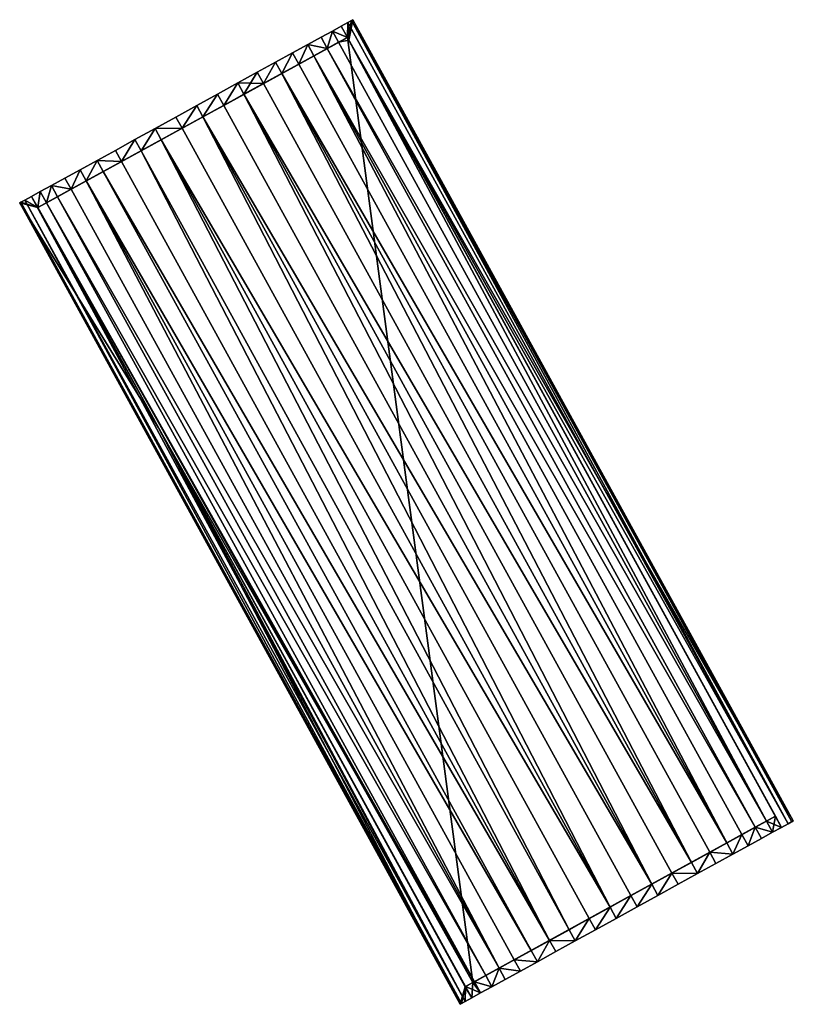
# Model space of a CAD drawing. Header units: inches. Extents: x 2523744 to 2528136, y 1148995 to 1152010.
# Tile 165 of 256: x 2526028 to 2526043, y 1151275 to 1151294. Entities that reach past the tile are written whole.
import ezdxf

# ---------------------------------------------------------------- set-up
doc = ezdxf.new("R2010")
doc.units = ezdxf.units.IN
doc.header["$MEASUREMENT"] = 0
doc.layers.add('Gebaeude Einzelhaus', color=10, linetype='Continuous')

msp = doc.modelspace()

# ---------------------------------------------------------------- meshes
at = {"layer": 'Gebaeude Einzelhaus'}
mesh = msp.add_polyface(dxfattribs=at)
corners = [(2526036.646, 1151275.636, 423.939), (2526028.144, 1151290.766, 423.939), (2526034.193, 1151294.091, 423.939), (2526030.503, 1151286.468, 430.277), (2526036.494, 1151275.551, 423.939), (2526031.371, 1151292.54, 430.904), (2526030.962, 1151292.315, 430.904), (2526030.556, 1151292.092, 430.888), (2526030.161, 1151291.875, 430.857), (2526034.223, 1151294.038, 430.277), (2526042.553, 1151278.884, 423.939), (2526029.66, 1151291.885, 430.812), (2526029.781, 1151291.666, 430.812), (2526029.303, 1151291.688, 430.75), (2526034.301, 1151294.436, 429.91), (2526042.904, 1151278.791, 429.91), (2526027.816, 1151290.871, 430.035), (2526027.791, 1151290.858, 429.91), (2526036.419, 1151275.226, 430.035), (2526027.894, 1151290.914, 430.158), (2526042.878, 1151278.776, 430.035), (2526034.275, 1151294.423, 430.035), (2526042.801, 1151278.735, 430.158), (2526034.199, 1151294.38, 430.158), (2526034.02, 1151293.996, 430.39), (2526042.38, 1151278.789, 430.39), (2526033.8, 1151293.875, 430.495), (2526033.54, 1151293.732, 430.592), (2526042.16, 1151278.668, 430.495), (2526033.242, 1151293.568, 430.678), (2526041.603, 1151278.362, 430.678), (2526032.911, 1151293.386, 430.75), (2526032.552, 1151293.189, 430.812), (2526040.914, 1151277.983, 430.812), (2526032.172, 1151292.98, 430.857), (2526031.777, 1151292.763, 430.888), (2526040.138, 1151277.556, 430.888), (2526039.323, 1151277.108, 430.904), (2526038.523, 1151276.668, 430.857), (2526038.142, 1151276.459, 430.812), (2526029.423, 1151291.469, 430.75), (2526029.092, 1151291.287, 430.678), (2526037.784, 1151276.262, 430.75), (2526028.795, 1151291.124, 430.592), (2526037.155, 1151275.916, 430.592), (2526028.533, 1151290.98, 430.495), (2526028.315, 1151290.86, 430.39), (2526028.144, 1151290.766, 430.279), (2526036.675, 1151275.652, 430.39), (2526036.895, 1151275.773, 430.495), (2526036.496, 1151275.268, 430.158), (2526028.02, 1151290.983, 430.277)]
mesh.append_faces([[corners[k] for k in face] for face in [(11, 12, 13), (14, 15, 9), (16, 17, 18), (19, 16, 18), (20, 14, 21), (22, 21, 23), (23, 9, 22), (9, 24, 25), (24, 26, 25), (26, 27, 28), (27, 29, 30), (29, 31, 30), (31, 32, 33), (32, 34, 33), (34, 35, 36), (35, 5, 36), (5, 6, 37), (6, 7, 37), (7, 8, 38), (8, 12, 39), (12, 40, 39), (12, 11, 13), (40, 41, 42), (41, 43, 44), (43, 45, 44), (46, 47, 48), (45, 46, 49), (50, 51, 19), (3, 51, 50)]], dxfattribs={"color": 13})
mesh.append_faces([[corners[k] for k in face] for face in [(0, 1, 2), (3, 1, 4), (5, 1, 6), (6, 1, 7), (7, 1, 8), (9, 10, 2)]], dxfattribs={"color": 41})
mesh = msp.add_polyface(dxfattribs=at)
corners = [(2526033.54, 1151293.732, 430.592), (2526034.193, 1151294.091, 423.939), (2526033.242, 1151293.568, 430.678), (2526032.911, 1151293.386, 430.75), (2526032.552, 1151293.189, 430.812), (2526032.172, 1151292.98, 430.857), (2526034.02, 1151293.996, 430.39), (2526034.193, 1151294.091, 430.277), (2526033.8, 1151293.875, 430.495), (2526034.223, 1151294.038, 430.277), (2526033.121, 1151293.788, 430.678), (2526032.79, 1151293.606, 430.75), (2526033.419, 1151293.951, 430.592), (2526033.679, 1151294.095, 430.495), (2526033.899, 1151294.215, 430.39), (2526034.073, 1151294.311, 430.277), (2526034.199, 1151294.38, 430.158), (2526034.275, 1151294.423, 430.035), (2526034.301, 1151294.436, 429.91)]
mesh.append_faces([[corners[k] for k in face] for face in [(10, 3, 11), (10, 2, 3), (12, 2, 10), (12, 0, 2), (13, 8, 12), (12, 8, 0), (7, 6, 14), (14, 8, 13), (14, 6, 8), (7, 14, 15), (7, 15, 16), (16, 17, 7), (17, 18, 7), (18, 9, 7), (16, 7, 9), (16, 15, 7), (7, 6, 9), (7, 14, 6), (7, 15, 14), (6, 14, 8), (8, 14, 13), (8, 12, 0), (8, 13, 12), (0, 12, 2), (2, 12, 10), (2, 10, 3), (3, 10, 11)]], dxfattribs={"color": 13})
mesh.append_faces([[corners[k] for k in face] for face in [(0, 1, 2), (2, 1, 3), (3, 1, 4), (4, 1, 5), (6, 7, 8), (8, 7, 0), (0, 7, 1), (9, 1, 7)]], dxfattribs={"color": 41})
mesh = msp.add_polyface(dxfattribs=at)
corners = [(2526034.223, 1151294.038, 430.277), (2526042.553, 1151278.884, 430.278), (2526042.553, 1151278.884, 423.939), (2526041.9, 1151278.525, 430.592), (2526042.16, 1151278.668, 430.495), (2526042.38, 1151278.789, 430.39), (2526041.603, 1151278.362, 430.678), (2526040.914, 1151277.983, 430.812), (2526041.272, 1151278.18, 430.75), (2526042.801, 1151278.735, 430.158), (2526042.904, 1151278.791, 429.91), (2526042.878, 1151278.776, 430.035), (2526042.675, 1151278.665, 430.277), (2526042.5, 1151278.57, 430.39), (2526042.281, 1151278.449, 430.495), (2526042.021, 1151278.306, 430.592), (2526041.723, 1151278.143, 430.678), (2526034.301, 1151294.436, 429.91), (2526034.275, 1151294.423, 430.035), (2526033.8, 1151293.875, 430.495), (2526033.54, 1151293.732, 430.592), (2526032.911, 1151293.386, 430.75)]
mesh.append_faces([[corners[k] for k in face] for face in [(9, 10, 11), (10, 9, 0), (12, 1, 0), (12, 0, 9), (5, 13, 4), (13, 1, 12), (13, 5, 1), (14, 4, 13), (15, 4, 14), (15, 3, 4), (16, 3, 15), (16, 6, 3), (11, 10, 17), (9, 11, 18), (9, 0, 12), (0, 5, 12), (12, 5, 13), (5, 4, 13), (13, 4, 14), (5, 19, 4), (4, 15, 14), (4, 3, 15), (4, 20, 3), (3, 16, 15), (20, 6, 3), (3, 6, 16), (6, 8, 16), (6, 21, 8)]], dxfattribs={"color": 13})
mesh.append_faces([[corners[k] for k in face] for face in [(0, 1, 2), (3, 1, 4), (4, 1, 5), (3, 2, 1), (3, 6, 2), (7, 2, 8), (8, 2, 6)]], dxfattribs={"color": 41})
mesh = msp.add_polyface(dxfattribs=at)
corners = [(2526036.646, 1151275.636, 423.939), (2526034.193, 1151294.091, 423.939), (2526042.553, 1151278.884, 423.939), (2526036.494, 1151275.551, 423.939), (2526028.144, 1151290.766, 423.939), (2526030.503, 1151286.468, 430.277), (2526036.494, 1151275.551, 430.268), (2526038.523, 1151276.668, 430.857), (2526038.918, 1151276.885, 430.888), (2526039.323, 1151277.108, 430.904), (2526039.733, 1151277.333, 430.904), (2526038.142, 1151276.459, 430.812), (2526036.394, 1151275.211, 429.91), (2526027.791, 1151290.858, 429.91), (2526038.263, 1151276.239, 430.812), (2526038.643, 1151276.449, 430.857), (2526037.904, 1151276.043, 430.75), (2526037.784, 1151276.262, 430.75), (2526036.419, 1151275.226, 430.035), (2526032.911, 1151293.386, 430.75), (2526040.914, 1151277.983, 430.812), (2526041.272, 1151278.18, 430.75), (2526032.172, 1151292.98, 430.857), (2526040.533, 1151277.773, 430.857), (2526040.138, 1151277.556, 430.888), (2526031.371, 1151292.54, 430.904), (2526030.556, 1151292.092, 430.888), (2526030.161, 1151291.875, 430.857), (2526029.423, 1151291.469, 430.75), (2526029.092, 1151291.287, 430.678), (2526037.453, 1151276.08, 430.678), (2526037.155, 1151275.916, 430.592), (2526028.533, 1151290.98, 430.495), (2526036.895, 1151275.773, 430.495), (2526036.675, 1151275.652, 430.39), (2526028.144, 1151290.766, 430.279), (2526036.796, 1151275.433, 430.39), (2526028.315, 1151290.86, 430.39), (2526036.503, 1151275.556, 430.277), (2526036.496, 1151275.268, 430.158), (2526027.894, 1151290.914, 430.158)]
mesh.append_faces([[corners[k] for k in face] for face in [(12, 5, 6), (12, 13, 5), (14, 11, 15), (15, 11, 7), (16, 17, 11), (13, 12, 18), (19, 20, 21), (20, 22, 23), (22, 24, 23), (24, 25, 10), (25, 9, 10), (9, 26, 8), (26, 7, 8), (27, 11, 7), (7, 11, 15), (15, 11, 14), (11, 16, 14), (11, 17, 16), (11, 28, 17), (17, 29, 30), (29, 31, 30), (31, 32, 33), (34, 35, 36), (33, 37, 34), (38, 36, 5), (5, 36, 35), (39, 40, 18), (5, 39, 38)]], dxfattribs={"color": 13})
mesh.append_faces([[corners[k] for k in face] for face in [(0, 1, 2), (0, 3, 4), (5, 3, 6), (7, 0, 8), (8, 0, 9), (9, 0, 10), (7, 11, 0)]], dxfattribs={"color": 41})
mesh = msp.add_polyface(dxfattribs=at)
corners = [(2526032.172, 1151292.98, 430.857), (2526034.193, 1151294.091, 423.939), (2526031.777, 1151292.763, 430.888), (2526031.371, 1151292.54, 430.904), (2526028.144, 1151290.766, 423.939), (2526030.04, 1151292.094, 430.857), (2526029.781, 1151291.666, 430.812), (2526029.66, 1151291.885, 430.812), (2526030.161, 1151291.875, 430.857), (2526030.436, 1151292.311, 430.888), (2526030.556, 1151292.092, 430.888), (2526030.841, 1151292.535, 430.904), (2526030.962, 1151292.315, 430.904), (2526031.25, 1151292.759, 430.904), (2526031.656, 1151292.983, 430.888), (2526032.051, 1151293.2, 430.857), (2526032.431, 1151293.409, 430.812), (2526032.552, 1151293.189, 430.812), (2526032.79, 1151293.606, 430.75), (2526032.911, 1151293.386, 430.75)]
mesh.append_faces([[corners[k] for k in face] for face in [(5, 6, 7), (5, 8, 6), (9, 8, 5), (9, 10, 8), (11, 12, 9), (9, 12, 10), (13, 12, 11), (13, 3, 12), (14, 3, 13), (14, 2, 3), (15, 2, 14), (15, 0, 2), (16, 17, 15), (15, 17, 0), (18, 17, 16), (18, 19, 17), (19, 18, 17), (17, 18, 16), (17, 16, 0), (0, 16, 15), (0, 15, 2), (2, 15, 14), (2, 14, 3), (3, 14, 13), (3, 13, 12), (12, 13, 11), (12, 9, 10), (12, 11, 9), (9, 8, 10), (9, 5, 8), (8, 5, 6), (6, 5, 7)]], dxfattribs={"color": 13})
mesh.append_faces([[corners[k] for k in face] for face in [(0, 1, 2), (2, 1, 3), (3, 1, 4)]], dxfattribs={"color": 41})
mesh = msp.add_polyface(dxfattribs=at)
corners = [(2526030.503, 1151286.468, 430.277), (2526028.144, 1151290.766, 430.279), (2526028.144, 1151290.766, 423.939), (2526028.795, 1151291.124, 430.592), (2526028.533, 1151290.98, 430.495), (2526028.315, 1151290.86, 430.39), (2526030.161, 1151291.875, 430.857), (2526029.781, 1151291.666, 430.812), (2526029.423, 1151291.469, 430.75), (2526029.092, 1151291.287, 430.678), (2526027.791, 1151290.858, 429.91), (2526027.816, 1151290.871, 430.035), (2526027.894, 1151290.914, 430.158), (2526028.02, 1151290.983, 430.277), (2526028.194, 1151291.079, 430.39), (2526028.413, 1151291.199, 430.495), (2526028.674, 1151291.343, 430.592), (2526028.971, 1151291.506, 430.678), (2526029.303, 1151291.688, 430.75)]
mesh.append_faces([[corners[k] for k in face] for face in [(10, 1, 0), (10, 11, 1), (11, 12, 1), (1, 12, 13), (14, 1, 13), (14, 5, 1), (4, 5, 15), (15, 5, 14), (16, 3, 15), (15, 3, 4), (17, 3, 16), (17, 9, 3), (18, 9, 17), (18, 8, 9), (18, 7, 8), (7, 18, 8), (18, 9, 8), (18, 17, 9), (9, 17, 3), (3, 17, 16), (3, 15, 4), (3, 16, 15), (5, 14, 1), (1, 14, 13), (4, 15, 5), (5, 15, 14), (0, 1, 13)]], dxfattribs={"color": 13})
mesh.append_faces([[corners[k] for k in face] for face in [(0, 1, 2), (3, 1, 4), (4, 1, 5), (6, 2, 7), (7, 2, 8), (8, 2, 9), (9, 2, 3), (3, 2, 1)]], dxfattribs={"color": 41})
mesh = msp.add_polyface(dxfattribs=at)
corners = [(2526040.914, 1151277.983, 430.812), (2526040.533, 1151277.773, 430.857), (2526042.553, 1151278.884, 423.939), (2526039.733, 1151277.333, 430.904), (2526040.138, 1151277.556, 430.888), (2526036.646, 1151275.636, 423.939), (2526041.393, 1151277.96, 430.75), (2526041.272, 1151278.18, 430.75), (2526041.723, 1151278.143, 430.678), (2526041.603, 1151278.362, 430.678), (2526041.034, 1151277.764, 430.812), (2526040.654, 1151277.554, 430.857), (2526040.259, 1151277.336, 430.888), (2526039.853, 1151277.114, 430.904), (2526039.444, 1151276.889, 430.904), (2526039.323, 1151277.108, 430.904), (2526039.039, 1151276.666, 430.888), (2526038.918, 1151276.885, 430.888), (2526038.643, 1151276.449, 430.857), (2526038.523, 1151276.668, 430.857)]
mesh.append_faces([[corners[k] for k in face] for face in [(6, 7, 8), (8, 7, 9), (10, 7, 6), (10, 0, 7), (11, 1, 10), (10, 1, 0), (12, 1, 11), (12, 4, 1), (13, 4, 12), (13, 3, 4), (14, 3, 13), (14, 15, 3), (16, 15, 14), (16, 17, 15), (18, 17, 16), (18, 19, 17), (8, 7, 6), (7, 10, 6), (7, 0, 10), (0, 1, 10), (10, 1, 11), (1, 12, 11), (1, 4, 12), (4, 13, 12), (4, 3, 13), (3, 14, 13), (3, 15, 14), (15, 16, 14), (15, 17, 16), (17, 18, 16), (17, 19, 18)]], dxfattribs={"color": 13})
mesh.append_faces([[corners[k] for k in face] for face in [(0, 1, 2), (3, 2, 4), (4, 2, 1), (3, 5, 2)]], dxfattribs={"color": 41})
mesh = msp.add_polyface(dxfattribs=at)
corners = [(2526036.646, 1151275.636, 423.939), (2526036.494, 1151275.551, 430.268), (2526036.494, 1151275.551, 423.939), (2526036.503, 1151275.556, 430.277), (2526036.646, 1151275.636, 430.371), (2526037.155, 1151275.916, 430.592), (2526037.453, 1151276.08, 430.678), (2526037.784, 1151276.262, 430.75), (2526038.142, 1151276.459, 430.812), (2526036.675, 1151275.652, 430.39), (2526036.895, 1151275.773, 430.495), (2526036.419, 1151275.226, 430.035), (2526036.394, 1151275.211, 429.91), (2526037.904, 1151276.043, 430.75), (2526038.263, 1151276.239, 430.812), (2526037.574, 1151275.86, 430.678), (2526037.276, 1151275.696, 430.592), (2526037.015, 1151275.554, 430.495), (2526036.796, 1151275.433, 430.39), (2526036.623, 1151275.338, 430.277), (2526036.496, 1151275.268, 430.158)]
mesh.append_faces([[corners[k] for k in face] for face in [(11, 12, 1), (13, 8, 14), (15, 6, 13), (13, 6, 7), (16, 5, 15), (15, 5, 6), (10, 17, 9), (17, 5, 16), (17, 10, 5), (18, 9, 17), (1, 3, 19), (4, 19, 3), (9, 18, 4), (4, 18, 19), (20, 11, 1), (20, 1, 19), (7, 6, 13), (13, 6, 15), (6, 5, 15), (15, 5, 16), (5, 17, 16), (5, 10, 17), (10, 9, 17), (17, 9, 18), (3, 19, 18), (3, 20, 19)]], dxfattribs={"color": 13})
mesh.append_faces([[corners[k] for k in face] for face in [(0, 1, 2), (3, 1, 0), (4, 3, 0), (5, 0, 6), (6, 0, 7), (7, 0, 8), (9, 4, 10), (10, 4, 5), (5, 4, 0)]], dxfattribs={"color": 41})

doc.saveas('drawing.dxf')
